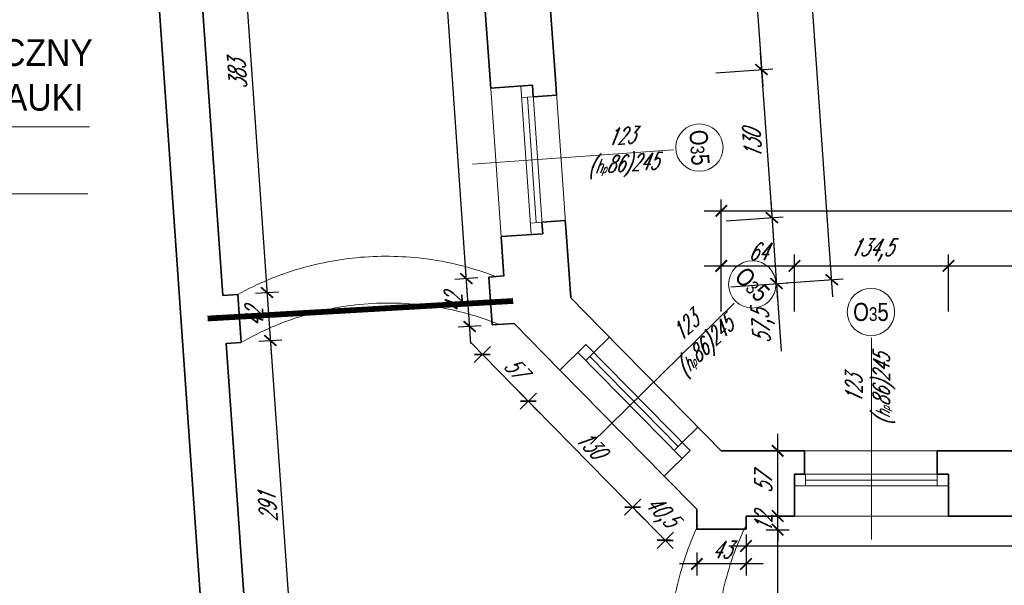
# Model space of a CAD drawing. Header units: millimetres. Extents: x 402 to 79005, y -7782 to 89952.
# Tile 87 of 256: x 22595 to 23455, y 22083 to 22577. Entities that reach past the tile are written whole.
import ezdxf

# ---------------------------------------------------------------- set-up
doc = ezdxf.new("R2010")
doc.units = ezdxf.units.MM
doc.header["$LTSCALE"] = 10
doc.linetypes.add('ACAD_ISO12W100', pattern=[21, 12, -3, 0, -3, 0, -3])
doc.linetypes.add('DASHED', pattern=[19.05, 12.7, -6.35])
doc.layers.get('0').update_dxf_attribs({"lineweight": 0})
doc.layers.get('Defpoints').update_dxf_attribs({"color": 253})
for name, color, linetype, lineweight in [('01 parter - ściany', 253, 'Continuous', 35), ('03-01_okna', 253, 'Continuous', 15), ('04-1_widok', 253, 'Continuous', 5), ('04-2_nad', 253, 'DASHED', 5), ('05-01_wymiary', 253, 'Continuous', 5), ('05-03_opis', 253, 'Continuous', 5)]:
    doc.layers.add(name, color=color, linetype=linetype, lineweight=lineweight)
doc.styles.add('ariel', font='ARIAL.TTF', dxfattribs={"width": 0.8})
doc.styles.add('ariel_wym', font='simplex.shx', dxfattribs={"width": 0.65, "oblique": 25})
doc.dimstyles.new('ariel 50', dxfattribs={"dimtxt": 15, "dimasz": 10, "dimexe": 10, "dimexo": 0, "dimgap": 5, "dimtad": 1, "dimdec": 1, "dimrnd": 0.5, "dimtxsty": 'ariel_wym', "dimblk": 'ARCHTICK', "dimcen": 2.5, "dimdle": 15, "dimazin": 0, "dimtfac": 1, "dimtdec": 1, "dimtix": 1, "dimtmove": 0, "dimatfit": 3, "dimldrblk": 'DOT', "dimfxl": 0, "dimarcsym": 0})
doc.dimstyles.new('ariel 50 wnętrze', dxfattribs={"dimtxt": 15, "dimasz": 10, "dimexe": 10, "dimexo": 0, "dimgap": 5, "dimtad": 1, "dimdec": 1, "dimrnd": 0.5, "dimtxsty": 'ariel_wym', "dimblk": 'ARCHTICK', "dimcen": 2.5, "dimdle": 15, "dimazin": 0, "dimtfac": 1, "dimtdec": 1, "dimtix": 1, "dimtmove": 0, "dimatfit": 3, "dimldrblk": 'DOT', "dimfxl": 0, "dimarcsym": 0})

# ---------------------------------------------------------------- blocks, each defined once
blk = doc.blocks.new('_ArchTick')
at = {"color": 0, "linetype": 'ByBlock', "const_width": 0.15}
blk.add_lwpolyline([(-0.5, -0.5), (0.5, 0.5)], dxfattribs=at)
blk = doc.blocks.new('*D2127')
at = {"layer": '05-01_wymiary', "color": 0, "lineweight": -2}
for p, q in [((23208.06, 22322.36), (23208.06, 22372.36)), ((23272.09, 22322.36), (23272.09, 22372.36)), ((23193.06, 22362.36), (23287.09, 22362.36))]:
    blk.add_line(p, q, dxfattribs=at)
at = {"layer": 'Defpoints', "color": 0}
for p in [(23272.09, 22362.36), (23208.06, 22200.69), (23272.09, 22143.69)]:
    blk.add_point(p, dxfattribs=at)
at = {"layer": '05-01_wymiary', "color": 0, "lineweight": -2, "xscale": 10, "yscale": 10, "zscale": 10, "rotation": 180}
blk.add_blockref('_ArchTick', (23208.06, 22362.36), dxfattribs=at)
at = {"layer": '05-01_wymiary', "color": 0, "lineweight": -2, "xscale": 10, "yscale": 10, "zscale": 10}
blk.add_blockref('_ArchTick', (23272.09, 22362.36), dxfattribs=at)
at = {"layer": '05-01_wymiary', "color": 0, "insert": (23240.07, 22374.86), "char_height": 15, "attachment_point": 5, "style": 'ariel_wym'}
blk.add_mtext('64', dxfattribs=at)
blk = doc.blocks.new('_Dot')
at = {"color": 0, "linetype": 'ByBlock', "lineweight": -2}
blk.add_line((-0.5, 0), (-1, 0), dxfattribs=at)
at = {"color": 0, "linetype": 'ByBlock', "const_width": 0.5}
blk.add_lwpolyline([(-0.25, 0, 1), (0.25, 0, 1)], format="xyb", close=True, dxfattribs=at)
blk = doc.blocks.new('*D2128')
at = {"layer": '05-01_wymiary', "color": 0, "lineweight": -2}
for p, q in [((23272.09, 22322.36), (23272.09, 22372.36)), ((23406.5, 22322.36), (23406.5, 22372.36)), ((23257.09, 22362.36), (23421.5, 22362.36))]:
    blk.add_line(p, q, dxfattribs=at)
at = {"layer": 'Defpoints', "color": 0}
for p in [(23406.5, 22362.36), (23272.09, 22143.69), (23406.5, 22143.69)]:
    blk.add_point(p, dxfattribs=at)
at = {"layer": '05-01_wymiary', "color": 0, "lineweight": -2, "xscale": 10, "yscale": 10, "zscale": 10, "rotation": 180}
blk.add_blockref('_ArchTick', (23272.09, 22362.36), dxfattribs=at)
at = {"layer": '05-01_wymiary', "color": 0, "lineweight": -2, "xscale": 10, "yscale": 10, "zscale": 10}
blk.add_blockref('_ArchTick', (23406.5, 22362.36), dxfattribs=at)
at = {"layer": '05-01_wymiary', "color": 0, "insert": (23339.3, 22376.29), "char_height": 15, "attachment_point": 5, "style": 'ariel_wym'}
blk.add_mtext('134,5', dxfattribs=at)
blk = doc.blocks.new('*D2129')
at = {"layer": '05-01_wymiary', "color": 0, "lineweight": -2}
for p, q in [((23406.5, 22322.36), (23406.5, 22372.36)), ((23598, 22322.36), (23598, 22372.36)), ((23391.5, 22362.36), (23613, 22362.36))]:
    blk.add_line(p, q, dxfattribs=at)
at = {"layer": 'Defpoints', "color": 0}
for p in [(23598, 22362.36), (23406.5, 22143.69), (23598, 22143.69)]:
    blk.add_point(p, dxfattribs=at)
at = {"layer": '05-01_wymiary', "color": 0, "lineweight": -2, "xscale": 10, "yscale": 10, "zscale": 10, "rotation": 180}
blk.add_blockref('_ArchTick', (23406.5, 22362.36), dxfattribs=at)
at = {"layer": '05-01_wymiary', "color": 0, "lineweight": -2, "xscale": 10, "yscale": 10, "zscale": 10}
blk.add_blockref('_ArchTick', (23598, 22362.36), dxfattribs=at)
at = {"layer": '05-01_wymiary', "color": 0, "insert": (23502.25, 22376.29), "char_height": 15, "attachment_point": 5, "style": 'ariel_wym'}
blk.add_mtext('191,5', dxfattribs=at)
blk = doc.blocks.new('*D2132')
at = {"layer": '05-01_wymiary', "color": 0, "lineweight": -2}
for p, q in [((23208.06, 22370.44), (23208.06, 22420.44)), ((23841.38, 22370.44), (23841.38, 22420.44)), ((23193.06, 22410.44), (23856.38, 22410.44))]:
    blk.add_line(p, q, dxfattribs=at)
at = {"layer": 'Defpoints', "color": 0}
for p in [(23841.38, 22410.44), (23208.06, 22200.69), (23841.38, 22200.69)]:
    blk.add_point(p, dxfattribs=at)
at = {"layer": '05-01_wymiary', "color": 0, "lineweight": -2, "xscale": 10, "yscale": 10, "zscale": 10, "rotation": 180}
blk.add_blockref('_ArchTick', (23208.06, 22410.44), dxfattribs=at)
at = {"layer": '05-01_wymiary', "color": 0, "lineweight": -2, "xscale": 10, "yscale": 10, "zscale": 10}
blk.add_blockref('_ArchTick', (23841.38, 22410.44), dxfattribs=at)
at = {"layer": '05-01_wymiary', "color": 0, "insert": (23524.72, 22424.37), "char_height": 15, "attachment_point": 5, "style": 'ariel_wym'}
blk.add_mtext('633,5', dxfattribs=at)
blk = doc.blocks.new('*D2539')
at = {"layer": '05-01_wymiary', "color": 0, "lineweight": -2}
for p, q in [((23257.34, 21894.69), (23257.34, 22146.79)), ((23247.34, 22131.79), (23267.34, 22131.79)), ((23247.34, 21909.69), (23267.34, 21909.69))]:
    blk.add_line(p, q, dxfattribs=at)
at = {"layer": 'Defpoints', "color": 0}
for p in [(23228.06, 22131.79), (23257.34, 22131.79), (23229.69, 21909.69)]:
    blk.add_point(p, dxfattribs=at)
at = {"layer": '05-01_wymiary', "color": 0, "lineweight": -2, "xscale": 10, "yscale": 10, "zscale": 10}
for p, rotation in [((23257.34, 22131.79), 90), ((23257.34, 21909.69), 270)]:
    blk.add_blockref('_ArchTick', p, dxfattribs=dict(at, rotation=rotation))
at = {"layer": '05-01_wymiary', "color": 0, "insert": (23244.84, 22020.74), "char_height": 15, "attachment_point": 5, "rotation": 90, "style": 'ariel_wym'}
blk.add_mtext('222', dxfattribs=at)
blk = doc.blocks.new('*D2540')
at = {"layer": '05-01_wymiary', "color": 0, "lineweight": -2}
for p, q in [((23257.34, 22143.69), (23257.34, 22153.69)), ((23247.34, 22143.69), (23267.34, 22143.69)), ((23257.34, 22131.79), (23257.34, 22143.69)), ((23247.34, 22131.79), (23267.34, 22131.79)), ((23257.34, 22131.79), (23257.34, 22121.79))]:
    blk.add_line(p, q, dxfattribs=at)
at = {"layer": 'Defpoints', "color": 0}
for p in [(23229.72, 22143.69), (23257.34, 22143.69), (23228.06, 22131.79)]:
    blk.add_point(p, dxfattribs=at)
at = {"layer": '05-01_wymiary', "color": 0, "lineweight": -2, "xscale": 10, "yscale": 10, "zscale": 10}
for p, rotation in [((23257.34, 22143.69), 270), ((23257.34, 22131.79), 90)]:
    blk.add_blockref('_ArchTick', p, dxfattribs=dict(at, rotation=rotation))
at = {"layer": '05-01_wymiary', "color": 0, "insert": (23244.84, 22137.74), "char_height": 15, "attachment_point": 5, "rotation": 90, "style": 'ariel_wym'}
blk.add_mtext('12', dxfattribs=at)
blk = doc.blocks.new('*D2541')
at = {"layer": '05-01_wymiary', "color": 0, "lineweight": -2}
for p, q in [((23257.34, 22128.69), (23257.34, 22215.69)), ((23247.34, 22200.69), (23267.34, 22200.69)), ((23247.34, 22143.69), (23267.34, 22143.69))]:
    blk.add_line(p, q, dxfattribs=at)
at = {"layer": 'Defpoints', "color": 0}
for p in [(23229.72, 22200.69), (23257.34, 22200.69), (23229.72, 22143.69)]:
    blk.add_point(p, dxfattribs=at)
at = {"layer": '05-01_wymiary', "color": 0, "lineweight": -2, "xscale": 10, "yscale": 10, "zscale": 10}
for p, rotation in [((23257.34, 22200.69), 90), ((23257.34, 22143.69), 270)]:
    blk.add_blockref('_ArchTick', p, dxfattribs=dict(at, rotation=rotation))
at = {"layer": '05-01_wymiary', "color": 0, "insert": (23244.84, 22172.19), "char_height": 15, "attachment_point": 5, "rotation": 90, "style": 'ariel_wym'}
blk.add_mtext('57', dxfattribs=at)
blk = doc.blocks.new('*D2546')
at = {"layer": '05-01_wymiary', "color": 0, "lineweight": -2}
for p, q in [((23229.69, 22127.52), (23229.69, 22107.52)), ((23732.87, 22127.52), (23732.87, 22107.52)), ((23747.87, 22117.52), (23214.69, 22117.52))]:
    blk.add_line(p, q, dxfattribs=at)
at = {"layer": 'Defpoints', "color": 0}
for p in [(23229.69, 22132.29), (23732.87, 22132.29), (23229.69, 22117.52)]:
    blk.add_point(p, dxfattribs=at)
at = {"layer": '05-01_wymiary', "color": 0, "lineweight": -2, "xscale": 10, "yscale": 10, "zscale": 10, "rotation": 180}
blk.add_blockref('_ArchTick', (23229.69, 22117.52), dxfattribs=at)
at = {"layer": '05-01_wymiary', "color": 0, "lineweight": -2, "xscale": 10, "yscale": 10, "zscale": 10}
blk.add_blockref('_ArchTick', (23732.87, 22117.52), dxfattribs=at)
at = {"layer": '05-01_wymiary', "color": 0, "insert": (23481.28, 22130.02), "char_height": 15, "attachment_point": 5, "style": 'ariel_wym'}
blk.add_mtext('503', dxfattribs=at)
blk = doc.blocks.new('*D2547')
at = {"layer": '05-01_wymiary', "color": 0, "lineweight": -2}
for p, q in [((23186.69, 22111.82), (23186.69, 22091.82)), ((23229.69, 22111.82), (23229.69, 22091.82)), ((23244.69, 22101.82), (23171.69, 22101.82))]:
    blk.add_line(p, q, dxfattribs=at)
at = {"layer": 'Defpoints', "color": 0}
for p in [(23186.69, 22132.29), (23229.69, 22132.29), (23186.69, 22101.82)]:
    blk.add_point(p, dxfattribs=at)
at = {"layer": '05-01_wymiary', "color": 0, "lineweight": -2, "xscale": 10, "yscale": 10, "zscale": 10, "rotation": 180}
blk.add_blockref('_ArchTick', (23186.69, 22101.82), dxfattribs=at)
at = {"layer": '05-01_wymiary', "color": 0, "lineweight": -2, "xscale": 10, "yscale": 10, "zscale": 10}
blk.add_blockref('_ArchTick', (23229.69, 22101.82), dxfattribs=at)
at = {"layer": '05-01_wymiary', "color": 0, "insert": (23208.19, 22114.32), "char_height": 15, "attachment_point": 5, "style": 'ariel_wym'}
blk.add_mtext('43', dxfattribs=at)
blk = doc.blocks.new('*D1948')
at = {"layer": '05-01_wymiary', "color": 0, "lineweight": -2}
for p, q in [((23227.46, 22758.87), (23244.24, 22518.96)), ((23188.61, 22741.12), (23238.48, 22744.6)), ((23203.29, 22531.13), (23253.17, 22534.62))]:
    blk.add_line(p, q, dxfattribs=at)
at = {"layer": 'Defpoints', "color": 0}
for p in [(22991.9, 22727.36), (23243.19, 22533.92), (23006.58, 22517.37)]:
    blk.add_point(p, dxfattribs=at)
at = {"layer": '05-01_wymiary', "color": 0, "lineweight": -2, "xscale": 10, "yscale": 10, "zscale": 10}
for p, rotation in [((23228.51, 22743.91), 94.00000000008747), ((23243.19, 22533.92), 274.0000000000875)]:
    blk.add_blockref('_ArchTick', p, dxfattribs=dict(at, rotation=rotation))
at = {"layer": '05-01_wymiary', "color": 0, "insert": (23221.96, 22637.94), "char_height": 15, "attachment_point": 5, "rotation": 94, "style": 'ariel_wym'}
blk.add_mtext('210,5', dxfattribs=at)
blk = doc.blocks.new('*D1949')
at = {"layer": '05-01_wymiary', "color": 0, "lineweight": -2}
for p, q in [((23242.15, 22548.88), (23253.29, 22389.52)), ((23203.29, 22531.13), (23253.17, 22534.62)), ((23212.34, 22401.69), (23262.22, 22405.18))]:
    blk.add_line(p, q, dxfattribs=at)
at = {"layer": 'Defpoints', "color": 0}
for p in [(23006.58, 22517.37), (23252.24, 22404.48), (23015.63, 22387.94)]:
    blk.add_point(p, dxfattribs=at)
at = {"layer": '05-01_wymiary', "color": 0, "lineweight": -2, "xscale": 10, "yscale": 10, "zscale": 10}
for p, rotation in [((23243.19, 22533.92), 94.00000000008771), ((23252.24, 22404.48), 274.0000000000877)]:
    blk.add_blockref('_ArchTick', p, dxfattribs=dict(at, rotation=rotation))
at = {"layer": '05-01_wymiary', "color": 0, "insert": (23235.25, 22468.33), "char_height": 15, "attachment_point": 5, "rotation": 94, "style": 'ariel_wym'}
blk.add_mtext('130', dxfattribs=at)
blk = doc.blocks.new('*D1950')
at = {"layer": '05-01_wymiary', "color": 0, "lineweight": -2}
for p, q in [((23251.2, 22419.44), (23257.31, 22331.99)), ((23212.34, 22401.69), (23262.22, 22405.18)), ((23216.36, 22344.16), (23266.24, 22347.65)), ((23256.27, 22346.95), (23260.39, 22287.95))]:
    blk.add_line(p, q, dxfattribs=at)
at = {"layer": 'Defpoints', "color": 0}
for p in [(23015.63, 22387.94), (23256.27, 22346.95), (23076.52, 22334.38)]:
    blk.add_point(p, dxfattribs=at)
at = {"layer": '05-01_wymiary', "color": 0, "lineweight": -2, "xscale": 10, "yscale": 10, "zscale": 10}
for p, rotation in [((23252.24, 22404.48), 94.00000000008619), ((23256.27, 22346.95), 274.0000000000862)]:
    blk.add_blockref('_ArchTick', p, dxfattribs=dict(at, rotation=rotation))
at = {"layer": '05-01_wymiary', "color": 0, "insert": (23244.94, 22309.25), "char_height": 15, "attachment_point": 5, "rotation": 94, "style": 'ariel_wym'}
blk.add_mtext('57,5', dxfattribs=at)
blk = doc.blocks.new('*D1951')
at = {"layer": '05-01_wymiary', "color": 0, "lineweight": -2}
for p, q in [((23305.56, 22335.36), (23189.39, 23996.59)), ((23150.54, 23978.84), (23200.41, 23982.33)), ((23264.61, 22347.54), (23314.49, 22351.02))]:
    blk.add_line(p, q, dxfattribs=at)
at = {"layer": 'Defpoints', "color": 0}
for p in [(23190.44, 23981.63), (22962.45, 23965.69), (23076.52, 22334.38)]:
    blk.add_point(p, dxfattribs=at)
at = {"layer": '05-01_wymiary', "color": 0, "lineweight": -2, "xscale": 10, "yscale": 10, "zscale": 10}
for p, rotation in [((23190.44, 23981.63), 94.00000000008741), ((23304.51, 22350.33), 274.0000000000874)]:
    blk.add_blockref('_ArchTick', p, dxfattribs=dict(at, rotation=rotation))
at = {"layer": '05-01_wymiary', "color": 0, "insert": (23233.58, 23165.01), "char_height": 15, "attachment_point": 5, "rotation": 94, "style": 'ariel_wym'}
blk.add_mtext('1635,5', dxfattribs=at)
blk = doc.blocks.new('*D1952')
at = {"layer": '05-01_wymiary', "color": 0, "lineweight": -2}
for p, q in [((22989.31, 22294.37), (22984.28, 22366.2)), ((22995.31, 22351.93), (22975.35, 22350.53)), ((22998.24, 22310.03), (22978.28, 22308.64))]:
    blk.add_line(p, q, dxfattribs=at)
at = {"layer": 'Defpoints', "color": 0}
for p in [(22985.33, 22351.23), (23005.07, 22352.61), (23008, 22310.72)]:
    blk.add_point(p, dxfattribs=at)
at = {"layer": '05-01_wymiary', "color": 0, "lineweight": -2, "xscale": 10, "yscale": 10, "zscale": 10}
for p, rotation in [((22985.33, 22351.23), 94.00000000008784), ((22988.26, 22309.33), 274.0000000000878)]:
    blk.add_blockref('_ArchTick', p, dxfattribs=dict(at, rotation=rotation))
at = {"layer": '05-01_wymiary', "color": 0, "insert": (22974.33, 22329.41), "char_height": 15, "attachment_point": 5, "rotation": 94, "style": 'ariel_wym'}
blk.add_mtext('42', dxfattribs=at)
blk = doc.blocks.new('*D1953')
at = {"layer": '05-01_wymiary', "color": 0, "lineweight": -2}
for p, q in [((22986.38, 22336.27), (22921.28, 23267.18)), ((22932.3, 23252.92), (22912.35, 23251.52)), ((22995.31, 22351.93), (22975.35, 22350.53))]:
    blk.add_line(p, q, dxfattribs=at)
at = {"layer": 'Defpoints', "color": 0}
for p in [(22922.33, 23252.22), (22942.07, 23253.6), (23005.07, 22352.61)]:
    blk.add_point(p, dxfattribs=at)
at = {"layer": '05-01_wymiary', "color": 0, "lineweight": -2, "xscale": 10, "yscale": 10, "zscale": 10}
for p, rotation in [((22922.33, 23252.22), 94.00000000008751), ((22985.33, 22351.23), 274.0000000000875)]:
    blk.add_blockref('_ArchTick', p, dxfattribs=dict(at, rotation=rotation))
at = {"layer": '05-01_wymiary', "color": 0, "insert": (22941.36, 22800.85), "char_height": 15, "attachment_point": 5, "rotation": 94, "style": 'ariel_wym'}
blk.add_mtext('903', dxfattribs=at)
blk = doc.blocks.new('*D1988')
at = {"layer": '05-01_wymiary', "color": 0, "lineweight": -2}
for p, q in [((22783.41, 22736.08), (22812.22, 22324.09)), ((22774.48, 22720.42), (22794.43, 22721.82)), ((22801.2, 22338.36), (22821.15, 22339.75))]:
    blk.add_line(p, q, dxfattribs=at)
at = {"layer": 'Defpoints', "color": 0}
for p in [(22708.02, 22715.78), (22785.61, 22337.27), (22811.17, 22339.05)]:
    blk.add_point(p, dxfattribs=at)
at = {"layer": '05-01_wymiary', "color": 0, "lineweight": -2, "xscale": 10, "yscale": 10, "zscale": 10}
for p, rotation in [((22784.45, 22721.12), 94.00000000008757), ((22811.17, 22339.05), 274.0000000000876)]:
    blk.add_blockref('_ArchTick', p, dxfattribs=dict(at, rotation=rotation))
at = {"layer": '05-01_wymiary', "color": 0, "insert": (22785.34, 22529.22), "char_height": 15, "attachment_point": 5, "rotation": 94, "style": 'ariel_wym'}
blk.add_mtext('383', dxfattribs=at)
blk = doc.blocks.new('*D1989')
at = {"layer": '05-01_wymiary', "color": 0, "lineweight": -2}
for p, q in [((22810.13, 22354.02), (22815.15, 22282.19)), ((22801.2, 22338.36), (22821.15, 22339.75)), ((22804.13, 22296.46), (22824.08, 22297.85))]:
    blk.add_line(p, q, dxfattribs=at)
at = {"layer": 'Defpoints', "color": 0}
for p in [(22785.61, 22337.27), (22814.1, 22297.16), (22788.54, 22295.37)]:
    blk.add_point(p, dxfattribs=at)
at = {"layer": '05-01_wymiary', "color": 0, "lineweight": -2, "xscale": 10, "yscale": 10, "zscale": 10}
for p, rotation in [((22811.17, 22339.05), 94.00000000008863), ((22814.1, 22297.16), 274.0000000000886)]:
    blk.add_blockref('_ArchTick', p, dxfattribs=dict(at, rotation=rotation))
at = {"layer": '05-01_wymiary', "color": 0, "insert": (22800.17, 22317.23), "char_height": 15, "attachment_point": 5, "rotation": 94, "style": 'ariel_wym'}
blk.add_mtext('42', dxfattribs=at)
blk = doc.blocks.new('*D1990')
at = {"layer": '05-01_wymiary', "color": 0, "lineweight": -2}
for p, q in [((22813.06, 22312.12), (22835.45, 21991.88)), ((22804.13, 22296.46), (22824.08, 22297.85)), ((22824.43, 22006.15), (22844.38, 22007.54))]:
    blk.add_line(p, q, dxfattribs=at)
at = {"layer": 'Defpoints', "color": 0}
for p in [(22788.54, 22295.37), (22834.4, 22006.85), (22795.87, 22004.15)]:
    blk.add_point(p, dxfattribs=at)
at = {"layer": '05-01_wymiary', "color": 0, "lineweight": -2, "xscale": 10, "yscale": 10, "zscale": 10}
for p, rotation in [((22814.1, 22297.16), 94.00000000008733), ((22834.4, 22006.85), 274.0000000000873)]:
    blk.add_blockref('_ArchTick', p, dxfattribs=dict(at, rotation=rotation))
at = {"layer": '05-01_wymiary', "color": 0, "insert": (22811.78, 22151.13), "char_height": 15, "attachment_point": 5, "rotation": 94, "style": 'ariel_wym'}
blk.add_mtext('291', dxfattribs=at)
blk = doc.blocks.new('*D2042')
at = {"layer": '05-01_wymiary', "color": 0, "lineweight": -2}
for p, q in [((22988.81, 22295.56), (23049.94, 22233.42)), ((23006.46, 22291.88), (22992.2, 22277.85)), ((23046.55, 22251.13), (23032.29, 22237.1))]:
    blk.add_line(p, q, dxfattribs=at)
at = {"layer": 'Defpoints', "color": 0}
for p in [(23026.96, 22312.04), (23067.04, 22271.29), (23039.42, 22244.12)]:
    blk.add_point(p, dxfattribs=at)
at = {"layer": '05-01_wymiary', "color": 0, "lineweight": -2, "xscale": 10, "yscale": 10, "zscale": 10}
for p, rotation in [((22999.33, 22284.86), 134.5336667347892), ((23039.42, 22244.12), 314.5336667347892)]:
    blk.add_blockref('_ArchTick', p, dxfattribs=dict(at, rotation=rotation))
at = {"layer": '05-01_wymiary', "color": 0, "insert": (23028.29, 22273.26), "char_height": 15, "attachment_point": 5, "rotation": 314.53367, "style": 'ariel_wym'}
blk.add_mtext('57', dxfattribs=at)
blk = doc.blocks.new('*D2043')
at = {"layer": '05-01_wymiary', "color": 0, "lineweight": -2}
for p, q in [((23028.9, 22254.81), (23141.11, 22140.76)), ((23046.55, 22251.13), (23032.29, 22237.1)), ((23137.72, 22158.46), (23123.46, 22144.43))]:
    blk.add_line(p, q, dxfattribs=at)
at = {"layer": 'Defpoints', "color": 0}
for p in [(23067.04, 22271.29), (23158.22, 22178.63), (23130.59, 22151.45)]:
    blk.add_point(p, dxfattribs=at)
at = {"layer": '05-01_wymiary', "color": 0, "lineweight": -2, "xscale": 10, "yscale": 10, "zscale": 10}
for p, rotation in [((23039.42, 22244.12), 134.5336667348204), ((23130.59, 22151.45), 314.5336667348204)]:
    blk.add_blockref('_ArchTick', p, dxfattribs=dict(at, rotation=rotation))
at = {"layer": '05-01_wymiary', "color": 0, "insert": (23093.92, 22206.55), "char_height": 15, "attachment_point": 5, "rotation": 314.53367, "style": 'ariel_wym'}
blk.add_mtext('130', dxfattribs=at)
blk = doc.blocks.new('*D2044')
at = {"layer": '05-01_wymiary', "color": 0, "lineweight": -2}
for p, q in [((23137.72, 22158.46), (23123.46, 22144.43)), ((23130.59, 22151.45), (23123.58, 22158.58)), ((23130.59, 22151.45), (23159.06, 22122.51)), ((23166.19, 22129.52), (23151.93, 22115.5)), ((23159.06, 22122.51), (23166.08, 22115.38))]:
    blk.add_line(p, q, dxfattribs=at)
at = {"layer": 'Defpoints', "color": 0}
for p in [(23158.22, 22178.63), (23186.69, 22149.69), (23159.06, 22122.51)]:
    blk.add_point(p, dxfattribs=at)
at = {"layer": '05-01_wymiary', "color": 0, "lineweight": -2, "xscale": 10, "yscale": 10, "zscale": 10}
for p, rotation in [((23130.59, 22151.45), 314.5336667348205), ((23159.06, 22122.51), 134.5336667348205)]:
    blk.add_blockref('_ArchTick', p, dxfattribs=dict(at, rotation=rotation))
at = {"layer": '05-01_wymiary', "color": 0, "insert": (23154.76, 22146.75), "char_height": 15, "attachment_point": 5, "rotation": 314.53367, "style": 'ariel_wym'}
blk.add_mtext('40,5', dxfattribs=at)

msp = doc.modelspace()

# ---------------------------------------------------------------- linework, layer by layer
at = {"layer": '01 parter - ściany'}
for p, q in [((23006.58, 22517.37), (22991.9, 22727.36)), ((23063.43, 22521.6), (23048.74, 22731.58)), ((22756.82, 22017.8), (22708.02, 22715.78)), ((22772.64, 22336.36), (22748.02, 22688.5)), ((23006.57, 22517.62), (23042.98, 22520.17)), ((23076.52, 22334.38), (23072.5, 22391.91)), ((23015.63, 22387.94), (23052.05, 22390.48)), ((23018.06, 22353.27), (23015.65, 22387.69)), ((23018.04, 22353.52), (23005.07, 22352.61)), ((23005.07, 22352.61), (23008, 22310.72)), ((22772.64, 22336.36), (22785.61, 22337.27)), ((22785.61, 22337.27), (22788.54, 22295.37)), ((23103.4, 22307.06), (23076.52, 22334.38)), ((23008, 22310.72), (23026.96, 22312.04)), ((23067.04, 22271.29), (23026.96, 22312.04)), ((22788.54, 22295.37), (22775.57, 22294.46)), ((22795.87, 22004.15), (22775.57, 22294.46)), ((23089.78, 22293.66), (23067.04, 22271.29)), ((23208.06, 22200.69), (23194.57, 22214.39)), ((23180.95, 22201), (23158.22, 22178.63)), ((23272.05, 22200.69), (23208.06, 22200.69)), ((23597.97, 22200.69), (23406.55, 22200.69)), ((23597.97, 22200.69), (23406.55, 22200.69)), ((23186.69, 22149.69), (23158.22, 22178.63)), ((23272.05, 22143.69), (23272.05, 22180.19)), ((23406.55, 22143.69), (23406.55, 22180.19)), ((23406.55, 22143.69), (23406.55, 22180.19)), ((23406.55, 22143.69), (23406.55, 22180.19)), ((23186.69, 22149.69), (23186.69, 22132.29)), ((23229.69, 22132.29), (23229.72, 22143.69)), ((23272.09, 22143.69), (23229.72, 22143.69)), ((23598, 22143.69), (23406.5, 22143.69)), ((23186.69, 22132.29), (23229.69, 22132.29))]:
    msp.add_line(p, q, dxfattribs=at)
for points in [[(23042.98, 22520.17), (23043.67, 22510.19), (23064.12, 22511.62), (23063.43, 22521.6)], [(23052.05, 22390.48), (23051.35, 22400.46), (23071.8, 22401.89), (23072.5, 22391.91)], [(23089.78, 22293.66), (23096.79, 22286.54), (23110.41, 22299.93), (23103.4, 22307.06)], [(23180.95, 22201), (23173.94, 22208.12), (23187.56, 22221.52), (23194.57, 22214.39)], [(23272.05, 22180.19), (23280.78, 22180.19), (23280.78, 22200.69), (23270.78, 22200.69)], [(23406.55, 22180.19), (23396.55, 22180.19), (23396.55, 22200.69), (23406.55, 22200.69)]]:
    msp.add_lwpolyline(points, dxfattribs=at)
at = {"layer": '03-01_okna', "linetype": 'Continuous', "lineweight": 0}
for p, q in [((23063.43, 22521.6), (23072.5, 22391.91)), ((23042.07, 22389.78), (23033, 22519.47)), ((23052.05, 22390.48), (23042.98, 22520.17)), ((23043.67, 22510.19), (23033.7, 22509.49)), ((23046.36, 22400.11), (23038.69, 22509.84)), ((23051.35, 22400.46), (23041.37, 22399.76)), ((23194.57, 22214.39), (23103.4, 22307.06)), ((23180.95, 22201), (23089.78, 22293.66)), ((23173.83, 22193.98), (23082.65, 22286.65)), ((23096.79, 22286.54), (23089.67, 22279.52)), ((23170.38, 22204.62), (23093.23, 22283.03)), ((23173.94, 22208.12), (23166.81, 22201.11)), ((23272.05, 22200.69), (23406.55, 22200.69)), ((23272.05, 22180.19), (23406.55, 22180.19)), ((23281.65, 22170.19), (23281.65, 22180.19)), ((23396.55, 22170.19), (23396.55, 22180.19)), ((23272.05, 22170.19), (23406.55, 22170.19)), ((23281.65, 22175.19), (23396.55, 22175.19))]:
    msp.add_line(p, q, dxfattribs=at)
at = {"layer": '04-1_widok'}
for p, q in [((23015.65, 22387.69), (23006.58, 22517.37)), ((23158.22, 22178.63), (23067.04, 22271.29)), ((23406.59, 22143.69), (23272.09, 22143.69))]:
    msp.add_line(p, q, dxfattribs=at)
at = {"layer": '04-2_nad', "ltscale": 2}
for centre, radius, start, end in [((22915.28, 22102.85), 267.89, 69.05034, 118.94966), ((22917.44, 22071.97), 257.92, 68.01506, 119.98494), ((23430.58, 22022.69), 267.89, 155.05034, 204.94966), ((23461.53, 22022.69), 257.92, 154.01506, 205.98494)]:
    msp.add_arc(centre, radius, start, end, dxfattribs=at)
at = {"layer": '05-03_opis'}
for p, q in [((22203.86, 22483.75), (22656, 22483.75)), ((22203.62, 22425.39), (22654.65, 22425.39))]:
    msp.add_line(p, q, dxfattribs=at)
at = {"layer": '05-03_opis', "lineweight": 0}
for p, q in [((22990.76, 22451.36), (23166.35, 22463.63)), ((23093.82, 22206.46), (23219.29, 22329.9)), ((23339.3, 22123.3), (23339.3, 22299.32))]:
    msp.add_line(p, q, dxfattribs=at)
at = {"layer": '05-03_opis', "linetype": 'ACAD_ISO12W100', "ltscale": 5, "const_width": 5}
msp.add_lwpolyline([(22759.26, 22316.32), (23026.23, 22331.66)], dxfattribs=at)
at = {"layer": '05-03_opis', "lineweight": 0}
for centre in [(23188.95, 22465.72), (23235.12, 22346.17), (23338.8, 22322.01)]:
    msp.add_circle(centre, 20.69, dxfattribs=at)

# ---------------------------------------------------------------- texts
at = {"layer": '05-03_opis', "insert": (22304.01, 22529.06), "char_height": 23.4234, "width": 356.6375, "attachment_point": 4, "style": 'ariel'}
msp.add_mtext('\\W0.9;{\\fArial|b0|i0|c238|p34;WYDZIAŁ MECHANICZNY\\PPRODZIEKAN DS. NAUKI}', dxfattribs=at)
at = {"layer": '05-03_opis', "lineweight": 0, "attachment_point": 5}
for s, insert, char_height, width, rotation, style in [('123\\P({\\H0.8333x;h\\H0.6x;p}86)245', (23121.51, 22461.57), 14.4, 62.6613, 4, 'ariel_wym'), ('O{\\H0.7576x;3}5', (23188.95, 22465.72), 15.84, 75.1935, 274, 'ariel'), ('O{\\H0.7576x;3}5', (23235.12, 22346.17), 15.84, 75.1935, 314.53367, 'ariel'), ('123\\P({\\H0.8333x;h\\H0.6x;p}86)245', (23186.55, 22299.19), 14.4, 62.6613, 44.53367, 'ariel_wym'), ('123\\P({\\H0.8333x;h\\H0.6x;p}86)245', (23338.23, 22254.44), 14.4, 62.6613, 90, 'ariel_wym')]:
    msp.add_mtext(s, dxfattribs=dict(at, insert=insert, char_height=char_height, width=width, rotation=rotation, style=style))
at = {"layer": '05-03_opis', "lineweight": 0, "insert": (23338.8, 22322.01), "char_height": 15.84, "width": 75.1935, "attachment_point": 5, "style": 'ariel'}
msp.add_mtext('O{\\H0.7576x;3}5', dxfattribs=at)

# ---------------------------------------------------------------- dimensions: what is measured, and where the dimension line sits
at = {"layer": '05-01_wymiary'}
for base, p1, p2, dimstyle, picture, middle in [((23190.44, 23981.63), (23076.52, 22334.38), (22962.45, 23965.69), 'ariel 50', '*D1951', (23233.58, 23165.01)), ((22985.33, 22351.23), (23008, 22310.72), (23005.07, 22352.61), 'ariel 50 wnętrze', '*D1952', (22974.33, 22329.41))]:
    dim = msp.add_linear_dim(base=base, p1=p1, p2=p2, angle=94, dimstyle=dimstyle, dxfattribs=at)
    dim.commit()
    dim.dimension.update_dxf_attribs({"geometry": picture, "text_midpoint": middle})
for base, p1, p2, angle, dimstyle, picture, middle in [((22922.33, 23252.22), (23005.07, 22352.61), (22942.07, 23253.6), 94, 'ariel 50 wnętrze', '*D1953', (22941.36, 22800.85)), ((23243.19, 22533.92), (22991.9, 22727.36), (23006.58, 22517.37), 94, 'ariel 50', '*D1948', (23221.96, 22637.94)), ((22811.17, 22339.05), (22708.02, 22715.78), (22785.61, 22337.27), 94, 'ariel 50 wnętrze', '*D1988', (22785.34, 22529.22)), ((23252.2442, 22404.4813), (23006.583, 22517.3739), (23015.6342, 22387.9359), 94, 'ariel 50', '*D1949', (23235.2491, 22468.3283)), ((22814.1, 22297.16), (22785.61, 22337.27), (22788.54, 22295.37), 94, 'ariel 50 wnętrze', '*D1989', (22800.17, 22317.23)), ((22834.4, 22006.85), (22788.54, 22295.37), (22795.87, 22004.15), 94, 'ariel 50 wnętrze', '*D1990', (22811.78, 22151.13)), ((23130.59, 22151.45), (23067.04, 22271.29), (23158.22, 22178.63), 134.53367, 'ariel 50 wnętrze', '*D2043', (23093.92, 22206.55)), ((23257.34, 22200.69), (23229.72, 22143.69), (23229.72, 22200.69), 90, 'ariel 50 wnętrze', '*D2541', (23244.84, 22172.19)), ((23159.06, 22122.51), (23158.22, 22178.63), (23186.69, 22149.69), 134.53367, 'ariel 50 wnętrze', '*D2044', (23154.76, 22146.75)), ((23257.34, 22143.69), (23228.06, 22131.79), (23229.72, 22143.69), 90, 'ariel 50 wnętrze', '*D2540', (23244.84, 22137.74)), ((23257.34, 22131.79), (23229.69, 21909.69), (23228.06, 22131.79), 90, 'ariel 50 wnętrze', '*D2539', (23244.84, 22020.74))]:
    dim = msp.add_linear_dim(base=base, p1=p1, p2=p2, angle=angle, dimstyle=dimstyle, override={"dimtmove": 1}, dxfattribs=at)
    dim.commit()
    dim.dimension.update_dxf_attribs({"geometry": picture, "text_midpoint": middle})
for base, p2, picture, middle in [((23841.38, 22410.44), (23841.38, 22200.69), '*D2132', (23524.72, 22424.37)), ((23272.09, 22362.36), (23272.09, 22143.69), '*D2127', (23240.07, 22374.86))]:
    dim = msp.add_linear_dim(base=base, p1=(23208.06, 22200.69), p2=p2, dimstyle='ariel 50', dxfattribs=at)
    dim.commit()
    dim.dimension.update_dxf_attribs({"geometry": picture, "text_midpoint": middle})
dim = msp.add_linear_dim(base=(23256.27, 22346.95), p1=(23015.63, 22387.94), p2=(23076.52, 22334.38), angle=94, dimstyle='ariel 50', override={"dimtmove": 1}, dxfattribs=at)
dim.commit()
dim.dimension.update_dxf_attribs({"geometry": '*D1950', "text_midpoint": (23258.84, 22310.22), "dimtype": 160})
for base, p1, p2, dimstyle, picture, middle in [((23406.5, 22362.36), (23272.09, 22143.69), (23406.5, 22143.69), 'ariel 50', '*D2128', (23339.3, 22376.29)), ((23598, 22362.36), (23406.5, 22143.69), (23598, 22143.69), 'ariel 50', '*D2129', (23502.25, 22376.29)), ((23229.69, 22117.52), (23732.87, 22132.29), (23229.69, 22132.29), 'ariel 50 wnętrze', '*D2546', (23481.28, 22130.02)), ((23186.69, 22101.82), (23229.69, 22132.29), (23186.69, 22132.29), 'ariel 50 wnętrze', '*D2547', (23208.19, 22114.32))]:
    dim = msp.add_linear_dim(base=base, p1=p1, p2=p2, dimstyle=dimstyle, override={"dimtmove": 1}, dxfattribs=at)
    dim.commit()
    dim.dimension.update_dxf_attribs({"geometry": picture, "text_midpoint": middle})
dim = msp.add_aligned_dim(p1=(23026.96, 22312.04), p2=(23067.04, 22271.29), distance=-38.75, dimstyle='ariel 50 wnętrze', dxfattribs=at)
dim.commit()
dim.dimension.update_dxf_attribs({"geometry": '*D2042', "text_midpoint": (23028.29, 22273.26)})

doc.saveas('drawing.dxf')
